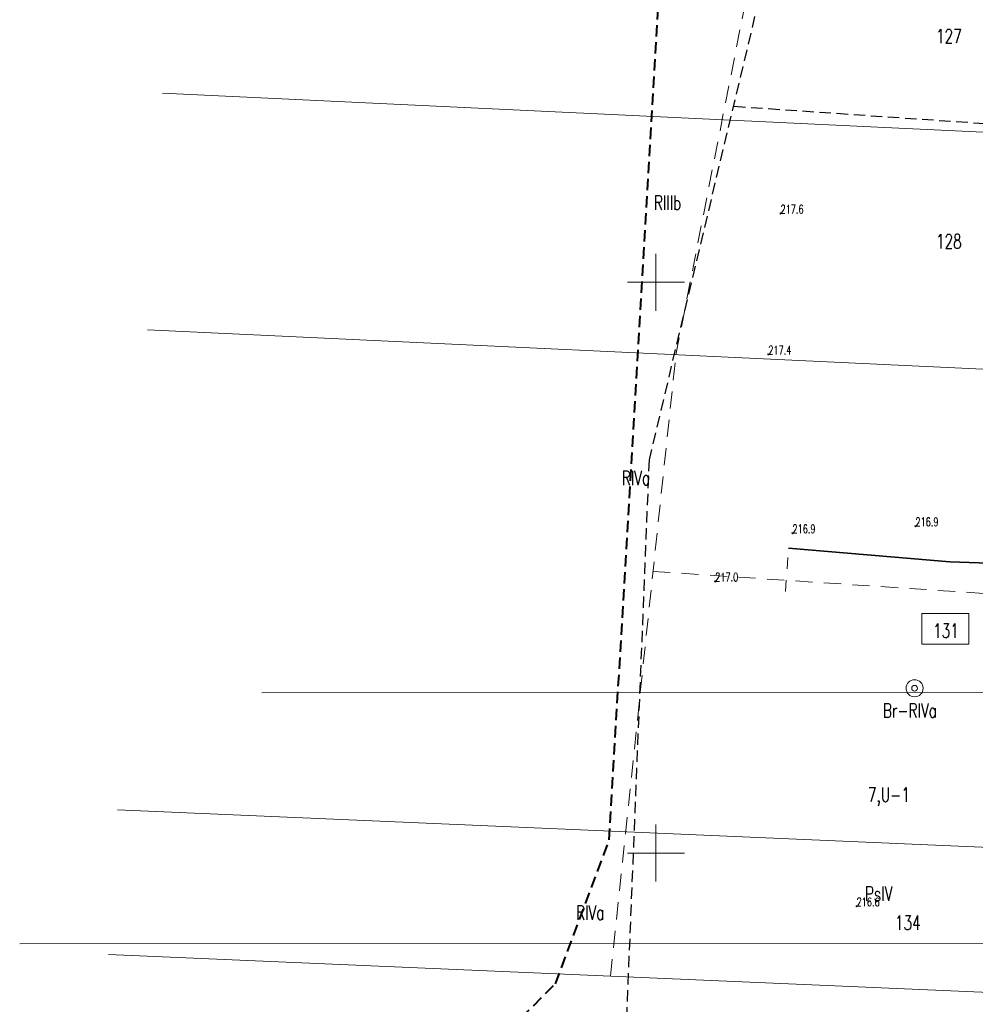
# Model space of a CAD drawing. Header units: metres. Extents: x 7496982 to 7497528, y 5603168 to 5605598.
# Tile 33 of 74: x 7497044 to 7497128, y 5603987 to 5604073. Entities that reach past the tile are written whole.
import ezdxf
from ezdxf.enums import TextEntityAlignment as Align

# ---------------------------------------------------------------- set-up
doc = ezdxf.new("R2010")
doc.units = ezdxf.units.M
doc.header["$MEASUREMENT"] = 0
for name, pattern in [('1', [0]), ('2', [1.5, 1, -0.5]), ('2_OTOB', [2, 1, -1]), ('2_OTOO', [0]), ('4', [2.5, 1.5, -1]), ('GDE', [0])]:
    doc.linetypes.add(name, pattern=pattern)
doc.layers.get('0').update_dxf_attribs({"color": 250, "linetype": 'CONTINUOUS', "lineweight": 100})
for name, color, linetype, lineweight in [('2_granice działek', 6, 'CONTINUOUS', 20), ('_MAPA_L_0', 7, '1', 18), ('EDZPD_L_0', 3, 'GDE', 18), ('EDZTD_T_0', 3, 'CONTINUOUS', 18), ('EKLTK_T_0', 90, 'CONTINUOUS', 25), ('EUZOU_T_0', 90, 'CONTINUOUS', 25), ('EUZPU_L_0', 90, '4', 18), ('OTO_L_0', 7, '2_OTOO', 35), ('OTO_L_1', 7, '2_OTOB', 18), ('OTR_T_1', 7, 'CONTINUOUS', 18), ('PLAN_L_0', 214, '2', 30), ('PLAN_T_0', 214, 'CONTINUOUS', 30), ('SUW_T_3', 5, 'CONTINUOUS', 18), ('ZAKRES_L_0', 1, '2', 40), ('ZAKRES_L_0_a', 1, '2', 40)]:
    doc.layers.add(name, color=color, linetype=linetype, lineweight=lineweight)
doc.styles.get("Standard").update_dxf_attribs({"font": 'Simplex.SHX', "width": 0.75})

# ---------------------------------------------------------------- blocks, each defined once
blk = doc.blocks.new('1_SUWS')
at = {"linetype": 'Continuous'}
for radius in [0.75, 0.25]:
    blk.add_circle((0, 0), radius, dxfattribs=at)
blk = doc.blocks.new('2_OTRN')
at = {"linetype": 'Continuous'}
blk.add_circle((0, 0), 0.045, dxfattribs=at)

msp = doc.modelspace()

# ---------------------------------------------------------------- linework, layer by layer
at = {"layer": '2_granice działek', "color": 4, "linetype": 'Continuous', "lineweight": 0}
msp.add_lwpolyline([(7497123.28264, 5604020.97894), (7497127.40418, 5604020.97894), (7497127.40418, 5604018.29117), (7497123.28264, 5604018.29117)], close=True, dxfattribs=at)
at = {"layer": '_MAPA_L_0', "linetype": '1'}
for p, q in [((7497100, 5604047.5), (7497100, 5604052.5)), ((7497097.5, 5604050), (7497102.5, 5604050)), ((7497065.4824, 5604014.03523), (7497268.7584, 5604014.16102)), ((7497100, 5603997.5), (7497100, 5604002.5)), ((7497097.5, 5604000), (7497102.5, 5604000)), ((7497044.2909, 5603992.03863), (7497247.5669, 5603992.16442))]:
    msp.add_line(p, q, dxfattribs=at)
at = {"layer": 'EDZPD_L_0', "linetype": 'GDE'}
for p, q in [((7497149.84, 5604062.14), (7497056.78512, 5604066.56576)), ((7497055.4853, 5604045.84232), (7497148.39, 5604041.44)), ((7497052.84836, 5604003.80062), (7497144.95, 5603999.8)), ((7497143.91, 5603987.16), (7497052.05276, 5603991.1161))]:
    msp.add_line(p, q, dxfattribs=at)
at = {"layer": 'EUZPU_L_0', "linetype": '4'}
for p, q in [((7497101.74664, 5604043.65021), (7497109.80448, 5604084.56936)), ((7497096.01528, 5603989.22273), (7497101.74664, 5604043.65021)), ((7497099.74818, 5604024.67196), (7497146.74544, 5604021.53323))]:
    msp.add_line(p, q, dxfattribs=at)
at = {"layer": 'OTO_L_0', "linetype": '2_OTOO'}
for p, q in [((7497125.74181, 5604025.52144), (7497111.62008, 5604026.70132)), ((7497146.94284, 5604024.74714), (7497125.74181, 5604025.52144))]:
    msp.add_line(p, q, dxfattribs=at)
at = {"layer": 'OTO_L_1', "linetype": '2_OTOB'}
msp.add_line((7497111.34447, 5604022.90541), (7497111.62008, 5604026.70132), dxfattribs=at)
at = {"layer": 'PLAN_L_0', "linetype": '2'}
for p, q in [((7497111.42289, 5604084.96129), (7497099.39783, 5604034.45604)), ((7497106.84561, 5604065.41087), (7497149.84369, 5604062.46279)), ((7497099.39783, 5604034.45604), (7497096.3358, 5603958.74543))]:
    msp.add_line(p, q, dxfattribs=at)
at = {"layer": 'ZAKRES_L_0', "linetype": '2'}
for p, q in [((7497095.91544, 5604001.14858), (7497109.18289, 5604226.92011)), ((7497091.19312, 5603988.55574), (7497095.91544, 5604001.14858)), ((7497087.14543, 5603984.50805), (7497091.19312, 5603988.55574))]:
    msp.add_line(p, q, dxfattribs=at)
at = {"layer": 'ZAKRES_L_0_a', "linetype": '2'}
for p, q in [((7497095.91544, 5604001.14858), (7497109.18289, 5604226.92011)), ((7497091.19312, 5603988.55574), (7497095.91544, 5604001.14858)), ((7497087.14543, 5603984.50805), (7497091.19312, 5603988.55574))]:
    msp.add_line(p, q, dxfattribs=at)

# ---------------------------------------------------------------- block references
at = {"layer": 'OTR_T_1'}
for p in [(7497110.91058, 5604056.02011), (7497109.83828, 5604043.67584), (7497122.72, 5604028.63), (7497111.95228, 5604028.01601), (7497105.18667, 5604023.79956), (7497117.56973, 5603995.33923)]:
    msp.add_blockref('2_OTRN', p, dxfattribs=at)
at = {"layer": 'SUW_T_3'}
msp.add_blockref('1_SUWS', (7497122.64619, 5604014.43461), dxfattribs=at)

# ---------------------------------------------------------------- texts
at = {"layer": 'EDZTD_T_0', "width": 0.7}
for s, p in [('127', (7497124.52279, 5604072.17634)), ('128', (7497124.52279, 5604054.21545)), ('131', (7497124.26621, 5604020.09489)), ('134', (7497120.92548, 5603994.52884))]:
    msp.add_text(s, height=1.25001, dxfattribs=at).set_placement(p, align=Align.TOP_LEFT)
at = {"layer": 'EKLTK_T_0', "width": 0.7}
for s, p in [('RIVa', (7497097.00263, 5604033.48621)), ('Br-RIVa', (7497119.8707, 5604013.11343)), ('PsIV', (7497118.2955, 5603997.06261)), ('RIVa', (7497093.00335, 5603995.40892))]:
    msp.add_text(s, height=1.25001, dxfattribs=at).set_placement(p, align=Align.TOP_LEFT)
at = {"layer": 'EUZOU_T_0', "lineweight": 13, "width": 0.7}
msp.add_text('RIIIb', height=1.25001, dxfattribs=at).set_placement((7497099.81689, 5604057.58479), align=Align.TOP_LEFT)
at = {"layer": 'OTR_T_1', "lineweight": 9, "width": 0.7}
for s, p in [('217.6', (7497110.91058, 5604056.02011)), ('217.4', (7497109.83828, 5604043.67584)), ('216.9', (7497122.72, 5604028.63)), ('216.9', (7497111.95228, 5604028.01601)), ('217.0', (7497105.18667, 5604023.79956)), ('216.6', (7497117.56973, 5603995.33923))]:
    msp.add_text(s, height=0.75, dxfattribs=at).set_placement(p)
at = {"layer": 'PLAN_T_0', "width": 0.7}
msp.add_text('7,U-1', height=1.25, dxfattribs=at).set_placement((7497118.56367, 5604004.48695))

doc.saveas('drawing.dxf')
